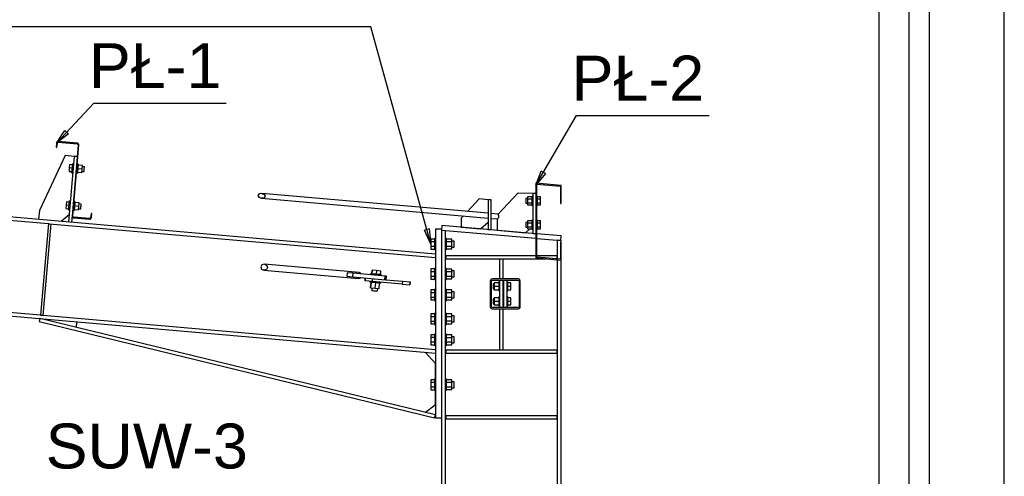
# Paper-space layout 'A0 Advance Steel' of a CAD drawing. Header units: millimetres. Extents: x -21 to 1320, y -7 to 928.
# Tile 132 of 134: x 1214 to 1280, y 756 to 786. Entities that reach past the tile are written whole.
import ezdxf

# ---------------------------------------------------------------- set-up
doc = ezdxf.new("R2010")
doc.units = ezdxf.units.MM
doc.layers.get('0').update_dxf_attribs({"linetype": 'CONTINUOUS'})
for name, color, linetype in [('AS_Belki', 145, 'CONTINUOUS'), ('AS_Blachy', 30, 'CONTINUOUS'), ('AS_Sruby', 9, 'CONTINUOUS')]:
    doc.layers.add(name, color=color, linetype=linetype)
doc.styles.add('Arial', font='arial.ttf', dxfattribs={"height": 150})

psp = doc.layouts.new('A0 Advance Steel')

# ---------------------------------------------------------------- linework, layer by layer
at = {"color": 0, "linetype": 'ByBlock', "lineweight": -2}
for p, q in [((1216.935, 777.783), (1217.492, 778.63)), ((1217.737, 778.403), (1217.492, 778.63)), ((1217.737, 778.403), (1216.935, 777.783)), ((1248.94, 774.973), (1249.299, 775.921)), ((1249.587, 775.754), (1249.299, 775.921)), ((1249.587, 775.754), (1248.94, 774.973)), ((1241.823, 772.048), (1241.501, 771.959)), ((1241.928, 771.039), (1241.501, 771.959)), ((1241.823, 772.048), (1241.928, 771.039))]:
    psp.add_line(p, q, dxfattribs=at)
psp.add_lwpolyline([(1280.223, -6.932), (1280.223, 834.068), (-19.777, 834.068), (-19.777, -6.932), (1280.223, -6.932)])
psp.add_lwpolyline([(1275.223, -1.932), (1275.223, 829.068), (-4.777, 829.068), (-4.777, -1.932)], close=True)
at = {"color": 3, "ltscale": 0.25}
for points in [[(952.238, 626.767), (952.238, 819.367), (1273.838, 819.367), (1273.838, 626.767), (952.238, 626.767)], [(954.238, 628.767), (954.238, 817.367), (1271.838, 817.367), (1271.838, 628.767), (954.238, 628.767)]]:
    psp.add_lwpolyline(points, dxfattribs=at)
at = {"color": 7}
for points in [[(1241.928, 771.039), (1237.911, 785.564), (1197.143, 785.564)], [(1216.935, 777.783), (1219.416, 780.462), (1228.269, 780.462)], [(1248.94, 774.973), (1251.654, 779.632), (1260.507, 779.632)]]:
    psp.add_lwpolyline(points, dxfattribs=at)
at = {"layer": 'AS_Belki', "linetype": 'Continuous', "ltscale": 0.25}
for p, q in [((1242.238, 770.374), (1113.438, 781.643)), ((1216.979, 777.867), (1216.948, 777.829)), ((1217.022, 777.891), (1216.979, 777.867)), ((1217.07, 777.896), (1217.022, 777.891)), ((1217.037, 777.843), (1217.066, 777.846)), ((1217.066, 777.846), (1218.311, 777.737)), ((1218.315, 777.787), (1217.07, 777.896)), ((1216.935, 777.783), (1216.911, 777.509)), ((1216.911, 777.509), (1216.961, 777.504)), ((1216.948, 777.829), (1216.935, 777.783)), ((1216.961, 777.504), (1216.985, 777.778)), ((1216.985, 777.778), (1216.993, 777.806)), ((1216.993, 777.806), (1217.011, 777.829)), ((1217.011, 777.829), (1217.037, 777.843)), ((1218.379, 777.656), (1217.965, 772.924)), ((1218.015, 772.92), (1218.429, 777.652)), ((1218.311, 777.737), (1218.339, 777.729)), ((1218.362, 777.774), (1218.315, 777.787)), ((1218.339, 777.729), (1218.362, 777.711)), ((1218.4, 777.743), (1218.362, 777.774)), ((1218.362, 777.711), (1218.376, 777.685)), ((1218.376, 777.685), (1218.379, 777.656)), ((1218.424, 777.7), (1218.4, 777.743)), ((1218.429, 777.652), (1218.424, 777.7)), ((1178.528, 775.717), (1216.384, 772.405)), ((1113.438, 775.017), (1242.238, 763.749)), ((1250.64, 774.959), (1248.94, 775.108)), ((1248.94, 775.108), (1248.94, 770.108)), ((1249, 775.043), (1250.58, 774.904)), ((1249, 770.163), (1249, 775.043)), ((1250.58, 774.904), (1250.58, 773.759)), ((1250.64, 773.759), (1250.64, 774.959)), ((1230.46, 774.388), (1230.378, 774.282)), ((1230.378, 774.282), (1230.44, 774.163)), ((1230.44, 774.163), (1230.609, 774.101)), ((1230.637, 774.419), (1230.46, 774.388)), ((1230.787, 774.132), (1230.609, 774.101)), ((1230.609, 774.101), (1245.751, 772.776)), ((1230.637, 774.419), (1230.807, 774.358)), ((1245.751, 773.097), (1230.637, 774.419)), ((1230.869, 774.239), (1230.787, 774.132)), ((1230.807, 774.358), (1230.869, 774.239)), ((1250.58, 773.759), (1250.64, 773.759)), ((1217.965, 772.924), (1217.971, 772.876)), ((1217.971, 772.876), (1217.994, 772.833)), ((1217.994, 772.833), (1218.032, 772.803)), ((1218.018, 772.891), (1218.015, 772.92)), ((1218.032, 772.865), (1218.018, 772.891)), ((1218.055, 772.847), (1218.032, 772.865)), ((1218.032, 772.803), (1218.079, 772.789)), ((1218.083, 772.839), (1218.055, 772.847)), ((1218.079, 772.789), (1219.125, 772.697)), ((1219.129, 772.747), (1218.083, 772.839)), ((1219.125, 772.697), (1219.173, 772.703)), ((1219.158, 772.75), (1219.129, 772.747)), ((1219.184, 772.764), (1219.158, 772.75)), ((1219.173, 772.703), (1219.216, 772.726)), ((1219.202, 772.787), (1219.184, 772.764)), ((1219.21, 772.815), (1219.202, 772.787)), ((1219.234, 773.089), (1219.21, 772.815)), ((1219.216, 772.726), (1219.247, 772.764)), ((1219.284, 773.085), (1219.234, 773.089)), ((1219.247, 772.764), (1219.26, 772.811)), ((1219.26, 772.811), (1219.284, 773.085)), ((1246.382, 773.042), (1245.951, 773.08)), ((1245.951, 772.758), (1246.354, 772.723)), ((1216.384, 772.405), (1216.469, 772.398)), ((1216.469, 772.398), (1242.238, 770.143)), ((1242.638, 771.976), (1242.908, 771.953)), ((1242.638, 771.976), (1242.638, 747.336)), ((1242.908, 747.336), (1242.908, 771.953)), ((1250.638, 771.277), (1250.368, 771.3)), ((1250.368, 771.3), (1250.368, 770.043)), ((1250.638, 771.159), (1250.638, 771.277)), ((1250.64, 771.159), (1250.58, 771.159)), ((1250.58, 771.159), (1250.58, 770.025)), ((1250.64, 769.959), (1250.64, 771.159)), ((1242.238, 770.374), (1242.238, 770.143)), ((1248.94, 770.108), (1250.64, 769.959)), ((1250.58, 770.025), (1249, 770.163)), ((1250.368, 769.983), (1250.368, 664.976)), ((1250.638, 664.976), (1250.638, 769.959)), ((1215.849, 766.289), (1177.993, 769.6)), ((1230.644, 769.643), (1230.564, 769.508)), ((1230.564, 769.508), (1230.619, 769.361)), ((1230.619, 769.361), (1230.776, 769.289)), ((1230.811, 769.687), (1230.644, 769.643)), ((1230.944, 769.333), (1230.776, 769.289)), ((1230.811, 769.687), (1230.968, 769.615)), ((1237.137, 769.134), (1230.811, 769.687)), ((1231.023, 769.468), (1230.944, 769.333)), ((1230.968, 769.615), (1231.023, 769.468)), ((1230.776, 769.289), (1237.102, 768.735)), ((1237.531, 768.578), (1237.548, 768.777)), ((1245.934, 768.676), (1245.898, 768.591)), ((1246.018, 768.711), (1245.934, 768.676)), ((1247.778, 768.711), (1246.018, 768.711)), ((1247.863, 768.676), (1247.778, 768.711)), ((1247.898, 768.591), (1247.863, 768.676)), ((1240.537, 768.515), (1240.519, 768.316)), ((1245.898, 768.591), (1245.898, 766.831)), ((1245.978, 768.551), (1246.002, 768.608)), ((1245.978, 766.871), (1245.978, 768.551)), ((1246.002, 768.608), (1246.058, 768.631)), ((1246.058, 768.631), (1247.738, 768.631)), ((1247.738, 768.631), (1247.795, 768.608)), ((1247.795, 768.608), (1247.818, 768.551)), ((1247.818, 768.551), (1247.818, 766.871)), ((1247.898, 766.831), (1247.898, 768.591)), ((1245.898, 766.831), (1245.934, 766.747)), ((1245.934, 766.747), (1246.018, 766.711)), ((1246.002, 766.815), (1245.978, 766.871)), ((1246.058, 766.791), (1246.002, 766.815)), ((1246.018, 766.711), (1247.778, 766.711)), ((1247.738, 766.791), (1246.058, 766.791)), ((1247.795, 766.815), (1247.738, 766.791)), ((1247.778, 766.711), (1247.863, 766.747)), ((1247.818, 766.871), (1247.795, 766.815)), ((1247.863, 766.747), (1247.898, 766.831)), ((1216.048, 766.271), (1215.849, 766.289)), ((1242.238, 763.98), (1216.048, 766.271)), ((1242.238, 763.98), (1242.238, 763.749))]:
    psp.add_line(p, q, dxfattribs=at)
at = {"layer": 'AS_Belki', "linetype": 'Continuous', "ltscale": 0.25, "extrusion": (-0.757011, 0.06623, 0.650037)}
psp.add_arc((-878.57, 763.315, -892.326), 0.16, 0, 180, dxfattribs=at)
at = {"layer": 'AS_Belki', "linetype": 'Continuous', "ltscale": 0.25, "extrusion": (-0.49392, 0.043212, 0.868433)}
for start, end in [(0, 51.39499), (128.605, 180)]:
    psp.add_arc((-873.831, 1012.068, -577.81), 0.2, start, end, dxfattribs=at)
at = {"layer": 'AS_Blachy', "linetype": 'Continuous', "ltscale": 0.25}
for p, q in [((1217.515, 776.954), (1215.789, 773.29)), ((1218.112, 776.902), (1217.515, 776.954)), ((1218.112, 776.902), (1217.729, 772.518)), ((1218.312, 776.884), (1218.112, 776.902)), ((1245.154, 774.056), (1244.377, 773.217)), ((1245.751, 774.003), (1245.154, 774.056)), ((1245.951, 774.004), (1245.751, 774.004)), ((1245.751, 774.004), (1245.751, 772.009)), ((1245.951, 772.009), (1245.951, 774.004)), ((1247.744, 774.43), (1246.41, 773.021)), ((1248.74, 774.423), (1247.744, 774.43)), ((1248.94, 774.423), (1248.74, 774.423)), ((1248.74, 774.423), (1248.74, 771.748)), ((1215.789, 773.29), (1215.737, 772.693)), ((1217.231, 772.562), (1217.773, 773.016)), ((1217.965, 772.924), (1217.928, 772.501)), ((1244.101, 772.92), (1243.958, 772.766)), ((1243.958, 772.766), (1243.958, 772.166)), ((1246.349, 772.724), (1246.349, 771.957)), ((1216.384, 772.405), (1215.849, 766.289)), ((1216.048, 766.271), (1216.583, 772.388)), ((1242.638, 772.039), (1242.238, 772.039)), ((1242.238, 772.039), (1242.238, 770.374)), ((1242.665, 772.275), (1242.638, 771.976)), ((1242.638, 772.039), (1242.638, 771.976)), ((1248.94, 771.726), (1242.665, 772.275)), ((1242.908, 771.953), (1248.94, 771.425)), ((1243.958, 772.166), (1245.253, 772.053)), ((1245.253, 772.053), (1245.751, 772.509)), ((1245.751, 772.009), (1245.951, 772.009)), ((1246.349, 771.957), (1248.242, 771.792)), ((1248.242, 771.792), (1248.535, 772.06)), ((1248.74, 771.748), (1248.94, 771.748)), ((1250.625, 771.579), (1249, 771.721)), ((1249, 771.42), (1250.599, 771.28)), ((1250.599, 771.28), (1250.625, 771.579)), ((1242.238, 770.143), (1242.238, 763.98)), ((1248.94, 770.251), (1242.918, 770.251)), ((1242.918, 770.251), (1242.918, 770.051)), ((1242.918, 770.051), (1249.586, 770.051)), ((1246.518, 770.051), (1246.518, 768.711)), ((1246.758, 768.711), (1246.758, 770.051)), ((1250.358, 770.251), (1249, 770.251)), ((1250.274, 770.051), (1250.358, 770.051)), ((1250.358, 770.051), (1250.358, 770.251)), ((1236.333, 769.124), (1236.312, 768.885)), ((1236.312, 768.885), (1236.727, 768.849)), ((1236.748, 769.088), (1236.333, 769.124)), ((1236.727, 768.849), (1236.748, 769.088)), ((1236.727, 768.849), (1238.65, 768.68)), ((1238.872, 768.902), (1236.748, 769.088)), ((1237.548, 768.777), (1237.531, 768.578)), ((1238.029, 768.534), (1238.046, 768.733)), ((1238.65, 768.68), (1240.038, 768.559)), ((1238.851, 768.663), (1238.872, 768.902)), ((1238.958, 768.894), (1238.872, 768.902)), ((1238.937, 768.655), (1238.958, 768.894)), ((1238.029, 768.534), (1237.531, 768.578)), ((1240.021, 768.36), (1238.029, 768.534)), ((1240.038, 768.559), (1240.021, 768.36)), ((1240.021, 768.36), (1240.519, 768.316)), ((1240.038, 768.559), (1240.537, 768.515)), ((1240.519, 768.316), (1240.537, 768.515)), ((1246.518, 768.631), (1246.518, 766.791)), ((1246.758, 766.791), (1246.758, 768.631)), ((1246.778, 768.631), (1246.778, 766.791)), ((1247.018, 766.791), (1247.018, 768.631)), ((1246.518, 766.711), (1246.518, 763.951)), ((1246.758, 763.951), (1246.758, 766.711)), ((1215.809, 766.06), (1215.762, 765.865)), ((1242.229, 759.621), (1215.809, 766.06)), ((1215.849, 766.289), (1216.048, 766.271)), ((1215.762, 765.865), (1242.181, 759.427)), ((1218.29, 765.844), (1218.228, 765.47)), ((1242.238, 763.049), (1241.541, 763.81)), ((1242.238, 763.749), (1242.238, 759.419)), ((1250.358, 763.951), (1242.918, 763.951)), ((1242.918, 763.951), (1242.918, 763.751)), ((1242.918, 763.751), (1250.358, 763.751)), ((1250.358, 763.751), (1250.358, 763.951)), ((1242.238, 762.009), (1242.238, 763.049)), ((1242.238, 760.319), (1242.238, 761.269)), ((1241.558, 759.785), (1242.238, 760.319)), ((1242.181, 759.427), (1242.229, 759.621)), ((1250.358, 759.551), (1242.918, 759.551)), ((1242.918, 759.551), (1242.918, 759.351)), ((1250.358, 759.351), (1250.358, 759.551)), ((1242.238, 759.419), (1242.638, 759.419)), ((1242.918, 759.351), (1250.358, 759.351))]:
    psp.add_line(p, q, dxfattribs=at)
at = {"layer": 'AS_Sruby', "linetype": 'Continuous', "ltscale": 0.25}
for p, q in [((1217.784, 776.127), (1217.764, 775.897)), ((1217.764, 775.897), (1217.963, 775.879)), ((1217.804, 776.358), (1217.784, 776.127)), ((1217.983, 776.11), (1217.784, 776.127)), ((1218.003, 776.341), (1217.804, 776.358)), ((1217.961, 775.861), (1217.963, 775.879)), ((1217.963, 775.879), (1217.964, 775.899)), ((1217.964, 775.899), (1217.968, 775.944)), ((1217.968, 775.944), (1217.973, 775.996)), ((1217.973, 775.996), (1217.978, 776.052)), ((1217.978, 776.052), (1217.983, 776.11)), ((1217.983, 776.11), (1217.988, 776.168)), ((1217.988, 776.168), (1217.993, 776.224)), ((1217.989, 776.185), (1218.003, 776.341)), ((1217.993, 776.224), (1217.997, 776.276)), ((1217.997, 776.276), (1218.001, 776.321)), ((1218.001, 776.321), (1218.005, 776.358)), ((1218.005, 776.358), (1218.007, 776.386)), ((1218.007, 776.386), (1218.009, 776.403)), ((1218.069, 776.404), (1218.009, 776.409)), ((1218.009, 776.403), (1218.009, 776.409)), ((1218.378, 776.376), (1218.318, 776.382)), ((1218.337, 775.912), (1218.333, 775.866)), ((1218.342, 775.963), (1218.337, 775.912)), ((1218.346, 776.019), (1218.342, 775.963)), ((1218.352, 776.078), (1218.346, 776.019)), ((1218.357, 776.136), (1218.352, 776.078)), ((1218.646, 776.052), (1218.352, 776.078)), ((1218.362, 776.192), (1218.357, 776.136)), ((1218.366, 776.244), (1218.362, 776.192)), ((1218.37, 776.289), (1218.366, 776.244)), ((1218.373, 776.326), (1218.37, 776.289)), ((1218.667, 776.283), (1218.372, 776.308)), ((1218.376, 776.354), (1218.373, 776.326)), ((1218.377, 776.371), (1218.376, 776.354)), ((1218.378, 776.376), (1218.377, 776.371)), ((1218.626, 775.821), (1218.646, 776.052)), ((1218.632, 775.892), (1218.766, 775.881)), ((1218.646, 776.052), (1218.667, 776.283)), ((1218.794, 776.2), (1218.66, 776.211)), ((1218.766, 775.881), (1218.767, 775.893)), ((1218.767, 775.893), (1218.77, 775.927)), ((1218.77, 775.927), (1218.775, 775.979)), ((1218.775, 775.979), (1218.78, 776.04)), ((1218.78, 776.04), (1218.785, 776.101)), ((1218.785, 776.101), (1218.79, 776.153)), ((1218.79, 776.153), (1218.793, 776.187)), ((1218.793, 776.187), (1218.794, 776.2)), ((1217.957, 775.817), (1217.959, 775.834)), ((1217.957, 775.811), (1217.957, 775.817)), ((1217.957, 775.811), (1218.017, 775.806)), ((1217.959, 775.834), (1217.961, 775.861)), ((1218.266, 775.784), (1218.325, 775.779)), ((1218.326, 775.785), (1218.325, 775.779)), ((1218.327, 775.802), (1218.326, 775.785)), ((1218.33, 775.829), (1218.327, 775.802)), ((1218.333, 775.866), (1218.33, 775.829)), ((1218.331, 775.847), (1218.626, 775.821)), ((1217.789, 773.896), (1217.791, 773.913)), ((1217.851, 773.913), (1217.791, 773.918)), ((1217.791, 773.913), (1217.791, 773.918)), ((1248.384, 774.083), (1248.26, 774.083)), ((1248.26, 774.083), (1248.26, 774.07)), ((1248.26, 774.07), (1248.26, 774.036)), ((1248.26, 774.036), (1248.26, 773.984)), ((1248.26, 773.984), (1248.26, 773.923)), ((1248.26, 773.923), (1248.26, 773.861)), ((1248.68, 774.19), (1248.384, 774.19)), ((1248.384, 774.19), (1248.384, 774.056)), ((1248.384, 774.056), (1248.68, 774.056)), ((1248.384, 774.056), (1248.384, 773.789)), ((1248.74, 774.223), (1248.68, 774.223)), ((1248.68, 774.223), (1248.68, 774.217)), ((1248.68, 774.217), (1248.68, 774.2)), ((1248.68, 774.2), (1248.68, 774.172)), ((1248.68, 774.172), (1248.68, 774.135)), ((1248.68, 774.135), (1248.68, 774.089)), ((1248.68, 774.089), (1248.68, 774.037)), ((1248.68, 774.037), (1248.68, 773.981)), ((1248.68, 773.981), (1248.68, 773.923)), ((1248.68, 773.923), (1248.68, 773.864)), ((1249.06, 774.223), (1249, 774.223)), ((1249.06, 774.217), (1249.06, 774.223)), ((1249.06, 774.2), (1249.06, 774.217)), ((1249.06, 774.172), (1249.06, 774.2)), ((1249.26, 774.19), (1249.06, 774.19)), ((1249.06, 774.135), (1249.06, 774.172)), ((1249.06, 774.089), (1249.06, 774.135)), ((1249.06, 774.037), (1249.06, 774.089)), ((1249.06, 774.056), (1249.26, 774.056)), ((1249.06, 773.981), (1249.06, 774.037)), ((1249.06, 773.923), (1249.06, 773.981)), ((1249.06, 773.864), (1249.06, 773.923)), ((1249.26, 774.056), (1249.26, 774.19)), ((1249.26, 773.789), (1249.26, 774.056)), ((1217.566, 773.637), (1217.546, 773.406)), ((1217.546, 773.406), (1217.745, 773.389)), ((1217.586, 773.868), (1217.566, 773.637)), ((1217.765, 773.619), (1217.566, 773.637)), ((1217.785, 773.85), (1217.586, 773.868)), ((1217.739, 773.326), (1217.741, 773.343)), ((1217.739, 773.321), (1217.739, 773.326)), ((1217.739, 773.321), (1217.799, 773.315)), ((1217.741, 773.343), (1217.743, 773.371)), ((1217.743, 773.371), (1217.747, 773.408)), ((1217.747, 773.408), (1217.751, 773.453)), ((1217.751, 773.453), (1217.755, 773.505)), ((1217.755, 773.505), (1217.76, 773.561)), ((1217.76, 773.561), (1217.765, 773.619)), ((1217.765, 773.619), (1217.77, 773.678)), ((1217.77, 773.678), (1217.775, 773.734)), ((1217.772, 773.698), (1217.777, 773.755)), ((1217.775, 773.734), (1217.78, 773.785)), ((1217.78, 773.785), (1217.784, 773.831)), ((1217.784, 773.831), (1217.787, 773.868)), ((1217.787, 773.868), (1217.789, 773.896)), ((1218.048, 773.294), (1218.108, 773.288)), ((1218.16, 773.886), (1218.1, 773.891)), ((1218.11, 773.311), (1218.108, 773.294)), ((1218.108, 773.294), (1218.108, 773.288)), ((1218.112, 773.339), (1218.11, 773.311)), ((1218.115, 773.376), (1218.112, 773.339)), ((1218.127, 773.512), (1218.113, 773.356)), ((1218.113, 773.356), (1218.408, 773.331)), ((1218.119, 773.421), (1218.115, 773.376)), ((1218.124, 773.473), (1218.119, 773.421)), ((1218.129, 773.529), (1218.124, 773.473)), ((1218.134, 773.587), (1218.129, 773.529)), ((1218.139, 773.645), (1218.134, 773.587)), ((1218.429, 773.561), (1218.134, 773.587)), ((1218.144, 773.702), (1218.139, 773.645)), ((1218.148, 773.753), (1218.144, 773.702)), ((1218.152, 773.798), (1218.148, 773.753)), ((1218.154, 773.818), (1218.152, 773.798)), ((1218.155, 773.836), (1218.154, 773.818)), ((1218.449, 773.792), (1218.154, 773.818)), ((1218.158, 773.863), (1218.155, 773.836)), ((1218.159, 773.88), (1218.158, 773.863)), ((1218.16, 773.886), (1218.159, 773.88)), ((1218.408, 773.331), (1218.429, 773.561)), ((1218.415, 773.402), (1218.548, 773.39)), ((1218.429, 773.561), (1218.449, 773.792)), ((1218.576, 773.709), (1218.442, 773.721)), ((1218.548, 773.39), (1218.549, 773.402)), ((1218.549, 773.402), (1218.552, 773.437)), ((1218.552, 773.437), (1218.557, 773.489)), ((1218.557, 773.489), (1218.562, 773.55)), ((1218.562, 773.55), (1218.567, 773.611)), ((1218.567, 773.611), (1218.572, 773.662)), ((1218.572, 773.662), (1218.575, 773.697)), ((1218.575, 773.697), (1218.576, 773.709)), ((1248.26, 773.861), (1248.26, 773.809)), ((1248.26, 773.809), (1248.26, 773.775)), ((1248.26, 773.775), (1248.26, 773.763)), ((1248.26, 773.763), (1248.384, 773.763)), ((1248.384, 773.789), (1248.68, 773.789)), ((1248.384, 773.789), (1248.384, 773.655)), ((1248.384, 773.655), (1248.68, 773.655)), ((1248.68, 773.864), (1248.68, 773.808)), ((1248.68, 773.808), (1248.68, 773.756)), ((1248.68, 773.756), (1248.68, 773.71)), ((1248.68, 773.71), (1248.68, 773.673)), ((1248.68, 773.673), (1248.68, 773.645)), ((1248.68, 773.645), (1248.68, 773.628)), ((1248.68, 773.628), (1248.68, 773.623)), ((1248.68, 773.623), (1248.74, 773.623)), ((1249, 773.623), (1249.06, 773.623)), ((1249.06, 773.808), (1249.06, 773.864)), ((1249.06, 773.756), (1249.06, 773.808)), ((1249.06, 773.789), (1249.26, 773.789)), ((1249.06, 773.71), (1249.06, 773.756)), ((1249.06, 773.673), (1249.06, 773.71)), ((1249.06, 773.645), (1249.06, 773.673)), ((1249.06, 773.655), (1249.26, 773.655)), ((1249.06, 773.628), (1249.06, 773.645)), ((1249.06, 773.623), (1249.06, 773.628)), ((1249.26, 773.655), (1249.26, 773.789)), ((1248.68, 772.595), (1248.384, 772.595)), ((1248.384, 772.595), (1248.384, 772.462)), ((1248.74, 772.628), (1248.68, 772.628)), ((1248.68, 772.628), (1248.68, 772.622)), ((1248.68, 772.622), (1248.68, 772.605)), ((1248.68, 772.605), (1248.68, 772.577)), ((1249.06, 772.628), (1249, 772.628)), ((1249.06, 772.622), (1249.06, 772.628)), ((1249.06, 772.605), (1249.06, 772.622)), ((1249.06, 772.577), (1249.06, 772.605)), ((1249.26, 772.595), (1249.06, 772.595)), ((1249.26, 772.462), (1249.26, 772.595)), ((1248.384, 772.488), (1248.26, 772.488)), ((1248.26, 772.488), (1248.26, 772.476)), ((1248.26, 772.476), (1248.26, 772.441)), ((1248.26, 772.441), (1248.26, 772.389)), ((1248.26, 772.389), (1248.26, 772.328)), ((1248.26, 772.328), (1248.26, 772.267)), ((1248.26, 772.267), (1248.26, 772.215)), ((1248.26, 772.215), (1248.26, 772.18)), ((1248.26, 772.18), (1248.26, 772.168)), ((1248.26, 772.168), (1248.384, 772.168)), ((1248.384, 772.462), (1248.68, 772.462)), ((1248.384, 772.462), (1248.384, 772.194)), ((1248.384, 772.194), (1248.68, 772.194)), ((1248.384, 772.194), (1248.384, 772.06)), ((1248.384, 772.06), (1248.68, 772.06)), ((1248.68, 772.577), (1248.68, 772.54)), ((1248.68, 772.54), (1248.68, 772.495)), ((1248.68, 772.495), (1248.68, 772.443)), ((1248.68, 772.443), (1248.68, 772.387)), ((1248.68, 772.387), (1248.68, 772.328)), ((1248.68, 772.328), (1248.68, 772.269)), ((1248.68, 772.269), (1248.68, 772.213)), ((1248.68, 772.213), (1248.68, 772.161)), ((1248.68, 772.161), (1248.68, 772.116)), ((1248.68, 772.116), (1248.68, 772.079)), ((1248.68, 772.079), (1248.68, 772.051)), ((1248.68, 772.051), (1248.68, 772.034)), ((1248.68, 772.034), (1248.68, 772.028)), ((1248.68, 772.028), (1248.74, 772.028)), ((1249, 772.028), (1249.06, 772.028)), ((1249.06, 772.54), (1249.06, 772.577)), ((1249.06, 772.495), (1249.06, 772.54)), ((1249.06, 772.443), (1249.06, 772.495)), ((1249.06, 772.462), (1249.26, 772.462)), ((1249.06, 772.387), (1249.06, 772.443)), ((1249.06, 772.328), (1249.06, 772.387)), ((1249.06, 772.269), (1249.06, 772.328)), ((1249.06, 772.213), (1249.06, 772.269)), ((1249.06, 772.161), (1249.06, 772.213)), ((1249.06, 772.194), (1249.26, 772.194)), ((1249.06, 772.116), (1249.06, 772.161)), ((1249.06, 772.079), (1249.06, 772.116)), ((1249.06, 772.051), (1249.06, 772.079)), ((1249.06, 772.06), (1249.26, 772.06)), ((1249.06, 772.034), (1249.06, 772.051)), ((1249.06, 772.028), (1249.06, 772.034)), ((1249.26, 772.194), (1249.26, 772.462)), ((1249.26, 772.06), (1249.26, 772.194)), ((1242.178, 771.375), (1241.928, 771.375)), ((1241.928, 771.375), (1241.928, 771.207)), ((1242.238, 771.409), (1242.178, 771.409)), ((1242.178, 771.409), (1242.178, 771.402)), ((1242.178, 771.402), (1242.178, 771.381)), ((1242.178, 771.381), (1242.178, 771.347)), ((1242.178, 771.347), (1242.178, 771.301)), ((1242.178, 771.301), (1242.178, 771.245)), ((1242.968, 771.409), (1242.908, 771.409)), ((1242.968, 771.402), (1242.968, 771.409)), ((1242.968, 771.381), (1242.968, 771.402)), ((1242.968, 771.347), (1242.968, 771.381)), ((1243.328, 771.369), (1242.968, 771.369)), ((1242.968, 771.301), (1242.968, 771.347)), ((1242.968, 771.245), (1242.968, 771.301)), ((1243.328, 771.204), (1243.328, 771.369)), ((1241.928, 771.207), (1242.178, 771.207)), ((1241.928, 771.207), (1241.928, 770.872)), ((1242.178, 770.872), (1241.928, 770.872)), ((1241.928, 770.872), (1241.928, 770.704)), ((1241.928, 770.704), (1242.178, 770.704)), ((1242.178, 771.245), (1242.178, 771.181)), ((1242.178, 771.181), (1242.178, 771.112)), ((1242.178, 771.112), (1242.178, 771.039)), ((1242.178, 771.039), (1242.178, 770.967)), ((1242.178, 770.967), (1242.178, 770.898)), ((1242.178, 770.898), (1242.178, 770.834)), ((1242.178, 770.834), (1242.178, 770.778)), ((1242.178, 770.778), (1242.178, 770.732)), ((1242.178, 770.732), (1242.178, 770.698)), ((1242.178, 770.698), (1242.178, 770.677)), ((1242.178, 770.677), (1242.178, 770.669)), ((1242.178, 770.669), (1242.238, 770.669)), ((1242.908, 770.669), (1242.968, 770.669)), ((1242.968, 771.181), (1242.968, 771.245)), ((1242.968, 771.204), (1243.328, 771.204)), ((1242.968, 771.112), (1242.968, 771.181)), ((1242.968, 771.039), (1242.968, 771.112)), ((1242.968, 770.967), (1242.968, 771.039)), ((1242.968, 770.898), (1242.968, 770.967)), ((1242.968, 770.834), (1242.968, 770.898)), ((1243.328, 770.875), (1242.968, 770.875)), ((1242.968, 770.778), (1242.968, 770.834)), ((1242.968, 770.732), (1242.968, 770.778)), ((1242.968, 770.698), (1242.968, 770.732)), ((1242.968, 770.71), (1243.328, 770.71)), ((1242.968, 770.677), (1242.968, 770.698)), ((1242.968, 770.669), (1242.968, 770.677)), ((1243.478, 771.239), (1243.328, 771.239)), ((1243.328, 770.875), (1243.328, 771.204)), ((1243.328, 770.71), (1243.328, 770.875)), ((1243.328, 770.839), (1243.478, 770.839)), ((1243.478, 771.224), (1243.478, 771.239)), ((1243.478, 771.181), (1243.478, 771.224)), ((1243.478, 771.116), (1243.478, 771.181)), ((1243.478, 771.039), (1243.478, 771.116)), ((1243.478, 770.963), (1243.478, 771.039)), ((1243.478, 770.898), (1243.478, 770.963)), ((1243.478, 770.855), (1243.478, 770.898)), ((1243.478, 770.839), (1243.478, 770.855)), ((1242.178, 769.375), (1241.928, 769.375)), ((1241.928, 769.375), (1241.928, 769.207)), ((1242.238, 769.409), (1242.178, 769.409)), ((1242.178, 769.409), (1242.178, 769.402)), ((1242.178, 769.402), (1242.178, 769.381)), ((1242.178, 769.381), (1242.178, 769.347)), ((1242.178, 769.347), (1242.178, 769.301)), ((1242.178, 769.301), (1242.178, 769.245)), ((1242.968, 769.409), (1242.908, 769.409)), ((1242.968, 769.402), (1242.968, 769.409)), ((1242.968, 769.381), (1242.968, 769.402)), ((1242.968, 769.347), (1242.968, 769.381)), ((1243.328, 769.369), (1242.968, 769.369)), ((1242.968, 769.301), (1242.968, 769.347)), ((1242.968, 769.245), (1242.968, 769.301)), ((1243.328, 769.204), (1243.328, 769.369)), ((1237.904, 769.047), (1237.899, 768.987)), ((1237.916, 769.046), (1237.904, 769.047)), ((1237.942, 769.043), (1237.916, 769.046)), ((1237.98, 769.04), (1237.942, 769.043)), ((1238.03, 769.036), (1237.98, 769.04)), ((1238.003, 769.289), (1237.981, 769.04)), ((1237.983, 769.04), (1238.005, 769.289)), ((1238.005, 769.289), (1238.003, 769.289)), ((1238.295, 769.264), (1238.005, 769.289)), ((1238.089, 769.031), (1238.03, 769.036)), ((1238.155, 769.025), (1238.089, 769.031)), ((1238.225, 769.019), (1238.155, 769.025)), ((1238.297, 769.012), (1238.225, 769.019)), ((1238.295, 769.264), (1238.273, 769.014)), ((1238.583, 769.238), (1238.295, 769.264)), ((1238.369, 769.006), (1238.297, 769.012)), ((1238.436, 769), (1238.369, 769.006)), ((1238.497, 768.995), (1238.436, 769)), ((1238.55, 768.99), (1238.497, 768.995)), ((1238.592, 768.987), (1238.55, 768.99)), ((1238.562, 768.989), (1238.583, 769.238)), ((1238.621, 768.984), (1238.592, 768.987)), ((1238.637, 768.983), (1238.621, 768.984)), ((1238.634, 768.923), (1238.639, 768.982)), ((1238.639, 768.982), (1238.637, 768.983)), ((1241.928, 769.207), (1242.178, 769.207)), ((1241.928, 769.207), (1241.928, 768.872)), ((1242.178, 768.872), (1241.928, 768.872)), ((1241.928, 768.872), (1241.928, 768.704)), ((1241.928, 768.704), (1242.178, 768.704)), ((1242.178, 769.245), (1242.178, 769.181)), ((1242.178, 769.181), (1242.178, 769.112)), ((1242.178, 769.112), (1242.178, 769.039)), ((1242.178, 769.039), (1242.178, 768.967)), ((1242.178, 768.967), (1242.178, 768.898)), ((1242.178, 768.898), (1242.178, 768.834)), ((1242.178, 768.834), (1242.178, 768.778)), ((1242.178, 768.778), (1242.178, 768.732)), ((1242.178, 768.732), (1242.178, 768.698)), ((1242.178, 768.698), (1242.178, 768.677)), ((1242.178, 768.677), (1242.178, 768.669)), ((1242.178, 768.669), (1242.238, 768.669)), ((1242.908, 768.669), (1242.968, 768.669)), ((1242.968, 769.181), (1242.968, 769.245)), ((1242.968, 769.204), (1243.328, 769.204)), ((1242.968, 769.112), (1242.968, 769.181)), ((1242.968, 769.039), (1242.968, 769.112)), ((1242.968, 768.967), (1242.968, 769.039)), ((1242.968, 768.898), (1242.968, 768.967)), ((1242.968, 768.834), (1242.968, 768.898)), ((1243.328, 768.875), (1242.968, 768.875)), ((1242.968, 768.778), (1242.968, 768.834)), ((1242.968, 768.732), (1242.968, 768.778)), ((1242.968, 768.698), (1242.968, 768.732)), ((1242.968, 768.71), (1243.328, 768.71)), ((1242.968, 768.677), (1242.968, 768.698)), ((1242.968, 768.669), (1242.968, 768.677)), ((1243.478, 769.239), (1243.328, 769.239)), ((1243.328, 768.875), (1243.328, 769.204)), ((1243.328, 768.71), (1243.328, 768.875)), ((1243.328, 768.839), (1243.478, 768.839)), ((1243.478, 769.224), (1243.478, 769.239)), ((1243.478, 769.181), (1243.478, 769.224)), ((1243.478, 769.116), (1243.478, 769.181)), ((1243.478, 769.039), (1243.478, 769.116)), ((1243.478, 768.963), (1243.478, 769.039)), ((1243.478, 768.898), (1243.478, 768.963)), ((1243.478, 768.855), (1243.478, 768.898)), ((1243.478, 768.839), (1243.478, 768.855)), ((1237.86, 768.549), (1237.855, 768.489)), ((1237.867, 768.488), (1237.855, 768.489)), ((1237.893, 768.486), (1237.867, 768.488)), ((1237.931, 768.482), (1237.893, 768.486)), ((1237.938, 768.482), (1237.906, 768.123)), ((1237.906, 768.123), (1237.908, 768.123)), ((1237.908, 768.123), (1237.939, 768.482)), ((1237.908, 768.123), (1238.193, 768.098)), ((1237.981, 768.478), (1237.931, 768.482)), ((1237.994, 768.115), (1237.978, 767.936)), ((1238.04, 768.473), (1237.981, 768.478)), ((1238.106, 768.467), (1238.04, 768.473)), ((1238.176, 768.461), (1238.106, 768.467)), ((1238.249, 768.454), (1238.176, 768.461)), ((1238.224, 768.457), (1238.193, 768.098)), ((1238.193, 768.098), (1238.476, 768.073)), ((1238.368, 768.444), (1238.224, 768.457)), ((1238.32, 768.448), (1238.249, 768.454)), ((1238.387, 768.442), (1238.32, 768.448)), ((1238.373, 767.902), (1238.389, 768.081)), ((1238.448, 768.437), (1238.387, 768.442)), ((1238.501, 768.432), (1238.448, 768.437)), ((1238.476, 768.073), (1238.508, 768.432)), ((1238.543, 768.429), (1238.501, 768.432)), ((1238.572, 768.426), (1238.543, 768.429)), ((1238.588, 768.425), (1238.572, 768.426)), ((1238.59, 768.425), (1238.588, 768.425)), ((1238.59, 768.425), (1238.596, 768.484)), ((1242.238, 768.009), (1242.178, 768.009)), ((1242.178, 768.009), (1242.178, 768.002)), ((1242.178, 768.002), (1242.178, 767.981)), ((1242.968, 768.009), (1242.908, 768.009)), ((1242.968, 768.002), (1242.968, 768.009)), ((1242.968, 767.981), (1242.968, 768.002)), ((1246.162, 768.371), (1246.078, 768.371)), ((1246.078, 768.371), (1246.078, 768.359)), ((1246.078, 768.359), (1246.078, 768.325)), ((1246.078, 768.325), (1246.078, 768.273)), ((1246.078, 768.273), (1246.078, 768.211)), ((1246.078, 768.211), (1246.078, 768.15)), ((1246.078, 768.15), (1246.078, 768.098)), ((1246.078, 768.098), (1246.078, 768.064)), ((1246.078, 768.064), (1246.078, 768.051)), ((1246.078, 768.051), (1246.162, 768.051)), ((1246.458, 768.443), (1246.162, 768.443)), ((1246.162, 768.443), (1246.162, 768.211)), ((1246.458, 768.211), (1246.162, 768.211)), ((1246.162, 768.211), (1246.162, 767.98)), ((1246.518, 768.511), (1246.458, 768.511)), ((1246.458, 768.511), (1246.458, 768.506)), ((1246.458, 768.506), (1246.458, 768.489)), ((1246.458, 768.489), (1246.458, 768.461)), ((1246.458, 768.461), (1246.458, 768.424)), ((1246.458, 768.424), (1246.458, 768.378)), ((1246.458, 768.378), (1246.458, 768.326)), ((1246.458, 768.326), (1246.458, 768.27)), ((1246.458, 768.27), (1246.458, 768.211)), ((1246.458, 768.211), (1246.458, 768.153)), ((1246.458, 768.153), (1246.458, 768.097)), ((1246.458, 768.097), (1246.458, 768.045)), ((1246.458, 768.045), (1246.458, 767.999)), ((1246.458, 767.999), (1246.458, 767.962)), ((1246.778, 768.371), (1246.758, 768.371)), ((1246.758, 768.051), (1246.778, 768.051)), ((1247.078, 768.511), (1247.018, 768.511)), ((1247.078, 768.506), (1247.078, 768.511)), ((1247.078, 768.489), (1247.078, 768.506)), ((1247.078, 768.461), (1247.078, 768.489)), ((1247.078, 768.424), (1247.078, 768.461)), ((1247.278, 768.443), (1247.078, 768.443)), ((1247.078, 768.378), (1247.078, 768.424)), ((1247.078, 768.326), (1247.078, 768.378)), ((1247.078, 768.27), (1247.078, 768.326)), ((1247.078, 768.211), (1247.078, 768.27)), ((1247.278, 768.211), (1247.078, 768.211)), ((1247.078, 768.153), (1247.078, 768.211)), ((1247.078, 768.097), (1247.078, 768.153)), ((1247.078, 768.045), (1247.078, 768.097)), ((1247.078, 767.999), (1247.078, 768.045)), ((1247.078, 767.962), (1247.078, 767.999)), ((1247.278, 768.211), (1247.278, 768.443)), ((1247.278, 767.98), (1247.278, 768.211)), ((1237.978, 767.936), (1237.983, 767.936)), ((1237.983, 767.936), (1238.018, 767.933)), ((1238.018, 767.933), (1238.077, 767.927)), ((1238.077, 767.927), (1238.151, 767.921)), ((1238.151, 767.921), (1238.228, 767.914)), ((1238.228, 767.914), (1238.298, 767.908)), ((1238.298, 767.908), (1238.349, 767.904)), ((1238.349, 767.904), (1238.373, 767.902)), ((1242.178, 767.975), (1241.928, 767.975)), ((1241.928, 767.975), (1241.928, 767.807)), ((1241.928, 767.807), (1242.178, 767.807)), ((1241.928, 767.807), (1241.928, 767.472)), ((1242.178, 767.472), (1241.928, 767.472)), ((1241.928, 767.472), (1241.928, 767.304)), ((1242.178, 767.981), (1242.178, 767.947)), ((1242.178, 767.947), (1242.178, 767.901)), ((1242.178, 767.901), (1242.178, 767.845)), ((1242.178, 767.845), (1242.178, 767.781)), ((1242.178, 767.781), (1242.178, 767.712)), ((1242.178, 767.712), (1242.178, 767.639)), ((1242.178, 767.639), (1242.178, 767.567)), ((1242.178, 767.567), (1242.178, 767.498)), ((1242.178, 767.498), (1242.178, 767.434)), ((1242.178, 767.434), (1242.178, 767.378)), ((1242.178, 767.378), (1242.178, 767.332)), ((1242.178, 767.332), (1242.178, 767.298)), ((1242.968, 767.947), (1242.968, 767.981)), ((1243.328, 767.969), (1242.968, 767.969)), ((1242.968, 767.901), (1242.968, 767.947)), ((1242.968, 767.845), (1242.968, 767.901)), ((1242.968, 767.781), (1242.968, 767.845)), ((1242.968, 767.804), (1243.328, 767.804)), ((1242.968, 767.712), (1242.968, 767.781)), ((1242.968, 767.639), (1242.968, 767.712)), ((1242.968, 767.567), (1242.968, 767.639)), ((1242.968, 767.498), (1242.968, 767.567)), ((1242.968, 767.434), (1242.968, 767.498)), ((1243.328, 767.475), (1242.968, 767.475)), ((1242.968, 767.378), (1242.968, 767.434)), ((1242.968, 767.332), (1242.968, 767.378)), ((1242.968, 767.298), (1242.968, 767.332)), ((1243.328, 767.804), (1243.328, 767.969)), ((1243.478, 767.839), (1243.328, 767.839)), ((1243.328, 767.475), (1243.328, 767.804)), ((1243.328, 767.31), (1243.328, 767.475)), ((1243.328, 767.439), (1243.478, 767.439)), ((1243.478, 767.824), (1243.478, 767.839)), ((1243.478, 767.781), (1243.478, 767.824)), ((1243.478, 767.716), (1243.478, 767.781)), ((1243.478, 767.639), (1243.478, 767.716)), ((1243.478, 767.563), (1243.478, 767.639)), ((1243.478, 767.498), (1243.478, 767.563)), ((1243.478, 767.455), (1243.478, 767.498)), ((1243.478, 767.439), (1243.478, 767.455)), ((1246.162, 767.371), (1246.078, 767.371)), ((1246.078, 767.371), (1246.078, 767.359)), ((1246.078, 767.359), (1246.078, 767.325)), ((1246.162, 767.98), (1246.458, 767.98)), ((1246.458, 767.443), (1246.162, 767.443)), ((1246.162, 767.443), (1246.162, 767.211)), ((1246.458, 767.962), (1246.458, 767.934)), ((1246.458, 767.934), (1246.458, 767.917)), ((1246.458, 767.917), (1246.458, 767.911)), ((1246.458, 767.911), (1246.518, 767.911)), ((1246.518, 767.511), (1246.458, 767.511)), ((1246.458, 767.511), (1246.458, 767.506)), ((1246.458, 767.506), (1246.458, 767.489)), ((1246.458, 767.489), (1246.458, 767.461)), ((1246.458, 767.461), (1246.458, 767.424)), ((1246.458, 767.424), (1246.458, 767.378)), ((1246.458, 767.378), (1246.458, 767.326)), ((1246.458, 767.326), (1246.458, 767.27)), ((1246.778, 767.371), (1246.758, 767.371)), ((1247.018, 767.911), (1247.078, 767.911)), ((1247.078, 767.511), (1247.018, 767.511)), ((1247.078, 767.98), (1247.278, 767.98)), ((1247.078, 767.934), (1247.078, 767.962)), ((1247.078, 767.917), (1247.078, 767.934)), ((1247.078, 767.911), (1247.078, 767.917)), ((1247.078, 767.506), (1247.078, 767.511)), ((1247.078, 767.489), (1247.078, 767.506)), ((1247.078, 767.461), (1247.078, 767.489)), ((1247.078, 767.424), (1247.078, 767.461)), ((1247.278, 767.443), (1247.078, 767.443)), ((1247.078, 767.378), (1247.078, 767.424)), ((1247.078, 767.326), (1247.078, 767.378)), ((1247.078, 767.27), (1247.078, 767.326)), ((1247.278, 767.211), (1247.278, 767.443)), ((1241.928, 767.304), (1242.178, 767.304)), ((1242.178, 767.298), (1242.178, 767.277)), ((1242.178, 767.277), (1242.178, 767.269)), ((1242.178, 767.269), (1242.238, 767.269)), ((1242.908, 767.269), (1242.968, 767.269)), ((1242.968, 767.31), (1243.328, 767.31)), ((1242.968, 767.277), (1242.968, 767.298)), ((1242.968, 767.269), (1242.968, 767.277)), ((1246.078, 767.325), (1246.078, 767.273)), ((1246.078, 767.273), (1246.078, 767.211)), ((1246.078, 767.211), (1246.078, 767.15)), ((1246.078, 767.15), (1246.078, 767.098)), ((1246.078, 767.098), (1246.078, 767.064)), ((1246.078, 767.064), (1246.078, 767.051)), ((1246.078, 767.051), (1246.162, 767.051)), ((1246.458, 767.211), (1246.162, 767.211)), ((1246.162, 767.211), (1246.162, 766.98)), ((1246.162, 766.98), (1246.458, 766.98)), ((1246.458, 767.27), (1246.458, 767.211)), ((1246.458, 767.211), (1246.458, 767.153)), ((1246.458, 767.153), (1246.458, 767.097)), ((1246.458, 767.097), (1246.458, 767.045)), ((1246.458, 767.045), (1246.458, 766.999)), ((1246.458, 766.999), (1246.458, 766.962)), ((1246.458, 766.962), (1246.458, 766.934)), ((1246.458, 766.934), (1246.458, 766.917)), ((1246.458, 766.917), (1246.458, 766.911)), ((1246.458, 766.911), (1246.518, 766.911)), ((1246.758, 767.051), (1246.778, 767.051)), ((1247.018, 766.911), (1247.078, 766.911)), ((1247.078, 767.211), (1247.078, 767.27)), ((1247.278, 767.211), (1247.078, 767.211)), ((1247.078, 767.153), (1247.078, 767.211)), ((1247.078, 767.097), (1247.078, 767.153)), ((1247.078, 767.045), (1247.078, 767.097)), ((1247.078, 766.999), (1247.078, 767.045)), ((1247.078, 766.962), (1247.078, 766.999)), ((1247.078, 766.98), (1247.278, 766.98)), ((1247.078, 766.934), (1247.078, 766.962)), ((1247.078, 766.917), (1247.078, 766.934)), ((1247.078, 766.911), (1247.078, 766.917)), ((1247.278, 766.98), (1247.278, 767.211)), ((1242.178, 766.375), (1241.928, 766.375)), ((1241.928, 766.375), (1241.928, 766.207)), ((1241.928, 766.207), (1242.178, 766.207)), ((1241.928, 766.207), (1241.928, 765.872)), ((1242.238, 766.409), (1242.178, 766.409)), ((1242.178, 766.409), (1242.178, 766.402)), ((1242.178, 766.402), (1242.178, 766.381)), ((1242.178, 766.381), (1242.178, 766.347)), ((1242.178, 766.347), (1242.178, 766.301)), ((1242.178, 766.301), (1242.178, 766.245)), ((1242.178, 766.245), (1242.178, 766.181)), ((1242.178, 766.181), (1242.178, 766.112)), ((1242.178, 766.112), (1242.178, 766.039)), ((1242.178, 766.039), (1242.178, 765.967)), ((1242.968, 766.409), (1242.908, 766.409)), ((1242.968, 766.402), (1242.968, 766.409)), ((1242.968, 766.381), (1242.968, 766.402)), ((1242.968, 766.347), (1242.968, 766.381)), ((1243.328, 766.369), (1242.968, 766.369)), ((1242.968, 766.301), (1242.968, 766.347)), ((1242.968, 766.245), (1242.968, 766.301)), ((1242.968, 766.181), (1242.968, 766.245)), ((1242.968, 766.204), (1243.328, 766.204)), ((1242.968, 766.112), (1242.968, 766.181)), ((1242.968, 766.039), (1242.968, 766.112)), ((1242.968, 765.967), (1242.968, 766.039)), ((1243.328, 766.204), (1243.328, 766.369)), ((1243.478, 766.239), (1243.328, 766.239)), ((1243.328, 765.875), (1243.328, 766.204)), ((1243.478, 766.224), (1243.478, 766.239)), ((1243.478, 766.181), (1243.478, 766.224)), ((1243.478, 766.116), (1243.478, 766.181)), ((1243.478, 766.039), (1243.478, 766.116)), ((1243.478, 765.963), (1243.478, 766.039)), ((1242.178, 765.872), (1241.928, 765.872)), ((1241.928, 765.872), (1241.928, 765.704)), ((1241.928, 765.704), (1242.178, 765.704)), ((1242.178, 765.967), (1242.178, 765.898)), ((1242.178, 765.898), (1242.178, 765.834)), ((1242.178, 765.834), (1242.178, 765.778)), ((1242.178, 765.778), (1242.178, 765.732)), ((1242.178, 765.732), (1242.178, 765.698)), ((1242.178, 765.698), (1242.178, 765.677)), ((1242.178, 765.677), (1242.178, 765.669)), ((1242.178, 765.669), (1242.238, 765.669)), ((1242.908, 765.669), (1242.968, 765.669)), ((1242.968, 765.898), (1242.968, 765.967)), ((1242.968, 765.834), (1242.968, 765.898)), ((1243.328, 765.875), (1242.968, 765.875)), ((1242.968, 765.778), (1242.968, 765.834)), ((1242.968, 765.732), (1242.968, 765.778)), ((1242.968, 765.698), (1242.968, 765.732)), ((1242.968, 765.71), (1243.328, 765.71)), ((1242.968, 765.677), (1242.968, 765.698)), ((1242.968, 765.669), (1242.968, 765.677)), ((1243.328, 765.71), (1243.328, 765.875)), ((1243.328, 765.839), (1243.478, 765.839)), ((1243.478, 765.898), (1243.478, 765.963)), ((1243.478, 765.855), (1243.478, 765.898)), ((1243.478, 765.839), (1243.478, 765.855)), ((1242.178, 764.975), (1241.928, 764.975)), ((1241.928, 764.975), (1241.928, 764.807)), ((1241.928, 764.807), (1242.178, 764.807)), ((1241.928, 764.807), (1241.928, 764.472)), ((1242.238, 765.009), (1242.178, 765.009)), ((1242.178, 765.009), (1242.178, 765.002)), ((1242.178, 765.002), (1242.178, 764.981)), ((1242.178, 764.981), (1242.178, 764.947)), ((1242.178, 764.947), (1242.178, 764.901)), ((1242.178, 764.901), (1242.178, 764.845)), ((1242.178, 764.845), (1242.178, 764.781)), ((1242.178, 764.781), (1242.178, 764.712)), ((1242.178, 764.712), (1242.178, 764.639)), ((1242.968, 765.009), (1242.908, 765.009)), ((1242.968, 765.002), (1242.968, 765.009)), ((1242.968, 764.981), (1242.968, 765.002)), ((1242.968, 764.947), (1242.968, 764.981)), ((1243.328, 764.969), (1242.968, 764.969)), ((1242.968, 764.901), (1242.968, 764.947)), ((1242.968, 764.845), (1242.968, 764.901)), ((1242.968, 764.781), (1242.968, 764.845)), ((1242.968, 764.804), (1243.328, 764.804)), ((1242.968, 764.712), (1242.968, 764.781)), ((1242.968, 764.639), (1242.968, 764.712)), ((1243.328, 764.804), (1243.328, 764.969)), ((1243.478, 764.839), (1243.328, 764.839)), ((1243.328, 764.475), (1243.328, 764.804)), ((1243.478, 764.824), (1243.478, 764.839)), ((1243.478, 764.781), (1243.478, 764.824)), ((1243.478, 764.716), (1243.478, 764.781)), ((1243.478, 764.639), (1243.478, 764.716)), ((1242.178, 764.472), (1241.928, 764.472)), ((1241.928, 764.472), (1241.928, 764.304)), ((1241.928, 764.304), (1242.178, 764.304)), ((1242.178, 764.639), (1242.178, 764.567)), ((1242.178, 764.567), (1242.178, 764.498)), ((1242.178, 764.498), (1242.178, 764.434)), ((1242.178, 764.434), (1242.178, 764.378)), ((1242.178, 764.378), (1242.178, 764.332)), ((1242.178, 764.332), (1242.178, 764.298)), ((1242.178, 764.298), (1242.178, 764.277)), ((1242.178, 764.277), (1242.178, 764.269)), ((1242.178, 764.269), (1242.238, 764.269)), ((1242.908, 764.269), (1242.968, 764.269)), ((1242.968, 764.567), (1242.968, 764.639)), ((1242.968, 764.498), (1242.968, 764.567)), ((1242.968, 764.434), (1242.968, 764.498)), ((1243.328, 764.475), (1242.968, 764.475)), ((1242.968, 764.378), (1242.968, 764.434)), ((1242.968, 764.332), (1242.968, 764.378)), ((1242.968, 764.298), (1242.968, 764.332)), ((1242.968, 764.31), (1243.328, 764.31)), ((1242.968, 764.277), (1242.968, 764.298)), ((1242.968, 764.269), (1242.968, 764.277)), ((1243.328, 764.31), (1243.328, 764.475)), ((1243.328, 764.439), (1243.478, 764.439)), ((1243.478, 764.563), (1243.478, 764.639)), ((1243.478, 764.498), (1243.478, 764.563)), ((1243.478, 764.455), (1243.478, 764.498)), ((1243.478, 764.439), (1243.478, 764.455)), ((1242.178, 761.975), (1241.928, 761.975)), ((1241.928, 761.975), (1241.928, 761.807)), ((1241.928, 761.807), (1242.178, 761.807)), ((1241.928, 761.807), (1241.928, 761.472)), ((1242.178, 761.472), (1241.928, 761.472)), ((1241.928, 761.472), (1241.928, 761.304)), ((1242.238, 762.009), (1242.178, 762.009)), ((1242.178, 762.009), (1242.178, 762.002)), ((1242.178, 762.002), (1242.178, 761.981)), ((1242.178, 761.981), (1242.178, 761.947)), ((1242.178, 761.947), (1242.178, 761.901)), ((1242.178, 761.901), (1242.178, 761.845)), ((1242.178, 761.845), (1242.178, 761.781)), ((1242.178, 761.781), (1242.178, 761.712)), ((1242.178, 761.712), (1242.178, 761.639)), ((1242.178, 761.639), (1242.178, 761.567)), ((1242.178, 761.567), (1242.178, 761.498)), ((1242.178, 761.498), (1242.178, 761.434)), ((1242.178, 761.434), (1242.178, 761.378)), ((1242.968, 762.009), (1242.908, 762.009)), ((1242.968, 762.002), (1242.968, 762.009)), ((1242.968, 761.981), (1242.968, 762.002)), ((1242.968, 761.947), (1242.968, 761.981)), ((1243.328, 761.969), (1242.968, 761.969)), ((1242.968, 761.901), (1242.968, 761.947)), ((1242.968, 761.845), (1242.968, 761.901)), ((1242.968, 761.781), (1242.968, 761.845)), ((1242.968, 761.804), (1243.328, 761.804)), ((1242.968, 761.712), (1242.968, 761.781)), ((1242.968, 761.639), (1242.968, 761.712)), ((1242.968, 761.567), (1242.968, 761.639)), ((1242.968, 761.498), (1242.968, 761.567)), ((1242.968, 761.434), (1242.968, 761.498)), ((1243.328, 761.475), (1242.968, 761.475)), ((1242.968, 761.378), (1242.968, 761.434)), ((1243.328, 761.804), (1243.328, 761.969)), ((1243.478, 761.839), (1243.328, 761.839)), ((1243.328, 761.475), (1243.328, 761.804)), ((1243.328, 761.31), (1243.328, 761.475)), ((1243.328, 761.439), (1243.478, 761.439)), ((1243.478, 761.824), (1243.478, 761.839)), ((1243.478, 761.781), (1243.478, 761.824)), ((1243.478, 761.716), (1243.478, 761.781)), ((1243.478, 761.639), (1243.478, 761.716)), ((1243.478, 761.563), (1243.478, 761.639)), ((1243.478, 761.498), (1243.478, 761.563)), ((1243.478, 761.455), (1243.478, 761.498)), ((1243.478, 761.439), (1243.478, 761.455)), ((1241.928, 761.304), (1242.178, 761.304)), ((1242.178, 761.378), (1242.178, 761.332)), ((1242.178, 761.332), (1242.178, 761.298)), ((1242.178, 761.298), (1242.178, 761.277)), ((1242.178, 761.277), (1242.178, 761.269)), ((1242.178, 761.269), (1242.238, 761.269)), ((1242.908, 761.269), (1242.968, 761.269)), ((1242.968, 761.332), (1242.968, 761.378)), ((1242.968, 761.298), (1242.968, 761.332)), ((1242.968, 761.31), (1243.328, 761.31)), ((1242.968, 761.277), (1242.968, 761.298)), ((1242.968, 761.269), (1242.968, 761.277))]:
    psp.add_line(p, q, dxfattribs=at)

# ---------------------------------------------------------------- texts
at = {"color": 7, "style": 'Arial'}
for s, p in [('PŁ-1', (1219.093, 781.462)), ('PŁ-2', (1251.331, 780.632)), ('SUW-3', (1216.204, 756.042))]:
    psp.add_text(s, height=3, dxfattribs=at).set_placement(p)

doc.saveas('drawing.dxf')
